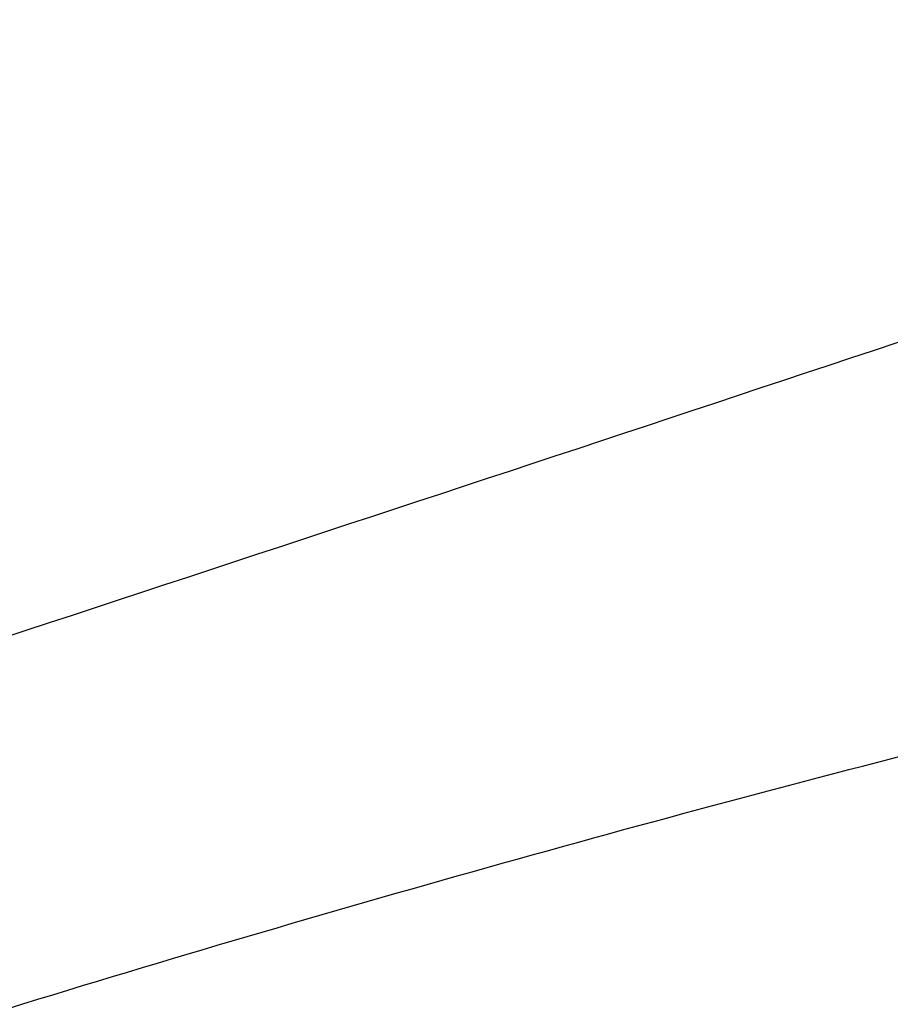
# Model space of a CAD drawing. Header units: millimetres. Extents: x -590 to 610, y -240 to 426.
# Tile 234 of 256: x 503.71 to 509.05, y 72.45 to 78.48. Entities that reach past the tile are written whole.
import ezdxf

# ---------------------------------------------------------------- set-up
doc = ezdxf.new("R2010")
doc.units = ezdxf.units.MM
doc.layers.add('mousse 2', color=7, linetype='Continuous', true_color=0x616161)

msp = doc.modelspace()

# ---------------------------------------------------------------- linework, layer by layer
at = {"layer": 'mousse 2'}
for points, knots in [([(9.8965, 183.3926, 240.1541), (39.5241, 183.3926, 240.1541), (83.1499, 183.3926, 240.1541), (140.807, 183.3926, 240.1541), (182.7622, 183.3926, 240.1541), (210.7483, 183.3926, 240.1541), (238.729, 183.3926, 240.1541), (252.7199, 183.3926, 240.1541), (273.706, 183.3926, 240.1541), (280.7017, 183.3926, 240.1541), (291.1942, 183.3926, 240.1541), (294.6927, 183.3926, 240.1541), (299.9383, 183.3926, 240.1541), (301.6882, 183.3926, 240.1541), (304.3109, 183.3925, 240.1542), (305.1845, 183.393, 240.1541), (306.4986, 183.3916, 240.1542), (307.3619, 183.3896, 240.1544), (308.7133, 183.3836, 240.1548), (311.8054, 183.3635, 240.1562), (314.5712, 183.327, 240.1587), (318.2842, 183.2555, 240.1637), (319.6572, 183.2243, 240.1659), (322.3993, 183.152, 240.171), (323.7708, 183.1105, 240.1739), (327.884, 182.966, 240.184), (330.6253, 182.8431, 240.1926), (336.1044, 182.545, 240.2134), (338.8428, 182.3694, 240.2257), (347.0512, 181.7592, 240.2684), (352.5153, 181.2414, 240.3046), (363.4153, 179.9628, 240.394), (368.8513, 179.2024, 240.4472), (379.6795, 177.4168, 240.572), (385.0713, 176.3914, 240.6437), (395.7933, 174.0505, 240.8074), (401.1215, 172.7352, 240.8994), (411.6929, 169.785, 241.1057), (416.9266, 168.1541, 241.2197), (424.712, 165.4341, 241.4099), (429.778, 163.5762, 241.5398), (437.7001, 160.3183, 241.7677), (444.2468, 157.3449, 241.9756), (448.8791, 155.0474, 242.1362), (455.6869, 151.4821, 242.3855), (460.0983, 148.9474, 242.5628), (468.6633, 143.5033, 242.9435), (472.8263, 140.5896, 243.1472), (480.838, 134.3599, 243.5828), (484.6874, 131.0434, 243.8148), (491.9883, 123.9973, 244.3075), (495.4387, 120.2675, 244.5683), (500.2449, 114.3697, 244.9807), (501.7852, 112.3538, 245.1217), (504.7293, 108.2255, 245.4103), (506.1339, 106.1129, 245.5581), (508.7915, 101.795, 245.86), (510.0424, 99.5884, 246.0143), (512.3837, 95.092, 246.3287), (513.4732, 92.8032, 246.4888), (515.5014, 88.1536, 246.8139), (516.4351, 85.8093, 246.9778), (517.8856, 81.8362, 247.2559), (518.6721, 79.5756, 247.4127), (519.5276, 76.8553, 247.6058), (519.7272, 76.2148, 247.6487)], [0, 0, 0, 0, 88.87804, 130.897538, 172.917037, 214.936536, 214.936536, 256.956034, 256.956034, 277.965784, 277.965784, 288.470658, 288.470658, 293.723096, 293.723096, 296.349314, 296.349314, 297.662424, 298.975533, 300.288642, 308.075383, 308.075383, 312.625308, 312.625308, 317.175233, 317.175233, 326.275082, 326.275082, 335.374932, 335.374932, 353.574632, 353.574632, 371.774331, 371.774331, 389.974031, 389.974031, 408.173731, 408.173731, 426.37343, 426.37343, 435.47328, 444.57313, 453.67298, 463.431848, 463.431848, 482.290567, 482.290567, 501.149286, 501.149286, 520.008004, 520.008004, 538.866723, 538.866723, 548.296082, 548.296082, 557.725442, 557.725442, 567.154801, 567.154801, 576.58416, 576.58416, 586.01352, 586.01352, 592.200175, 595.442879, 595.442879, 595.442879, 595.442879]), ([(416.0236, -45.3964, 256.1526), (416.062, -37.5335, 255.6028), (416.9532, -28.6505, 254.9816), (418.9996, -18.9509, 254.3034), (419.9284, -15.0364, 254.0297), (421.7799, -8.3355, 253.5611), (424.4325, -0.8777, 253.0396), (427.2318, 5.4963, 252.5939), (428.956, 9.0625, 252.3445), (431.7022, 14.4104, 251.9705), (436.3071, 22.1837, 251.427), (443.4757, 31.9709, 250.7426), (451.5815, 41.0333, 250.1089), (459.0265, 47.8812, 249.63), (465.3996, 52.9376, 249.2764), (472.0403, 57.6947, 248.9438), (479.0405, 61.9616, 248.6454), (486.2845, 65.6738, 248.3858), (493.6725, 69.0137, 248.1523), (501.3131, 71.8099, 247.9568), (509.2275, 74.0575, 247.7996), (514.7273, 75.3215, 247.7112), (518.269, 75.9734, 247.6656), (519.7272, 76.2148, 247.6487)], [4.833697, 4.833697, 4.833697, 4.833697, 28.480332, 31.560247, 34.640081, 40.576885, 52.457385, 58.410816, 61.498357, 64.363523, 76.479597, 88.619965, 100.773397, 112.961543, 118.963856, 125.195382, 137.480646, 143.544461, 149.619647, 161.806938, 167.93046, 174.298497, 178.732964, 178.732964, 178.732964, 178.732964])]:
    msp.add_open_spline(points, degree=3, knots=knots, dxfattribs=at)
for points in [[(501.1969, 73.906, 388.1521), (558.0364, 92.4135, 386.8579), (579.6193, 105.5622, 366.6469)], [(503.7289, 65.2028, 388.7606), (561.66, 80.0882, 387.7198), (584.135, 91.7869, 367.6219)], [(505.7694, 56.3713, 389.3782), (564.3417, 68.4005, 388.537), (587.6833, 78.0849, 368.586)]]:
    msp.add_open_spline(points, degree=2, dxfattribs=at)

doc.saveas('drawing.dxf')
